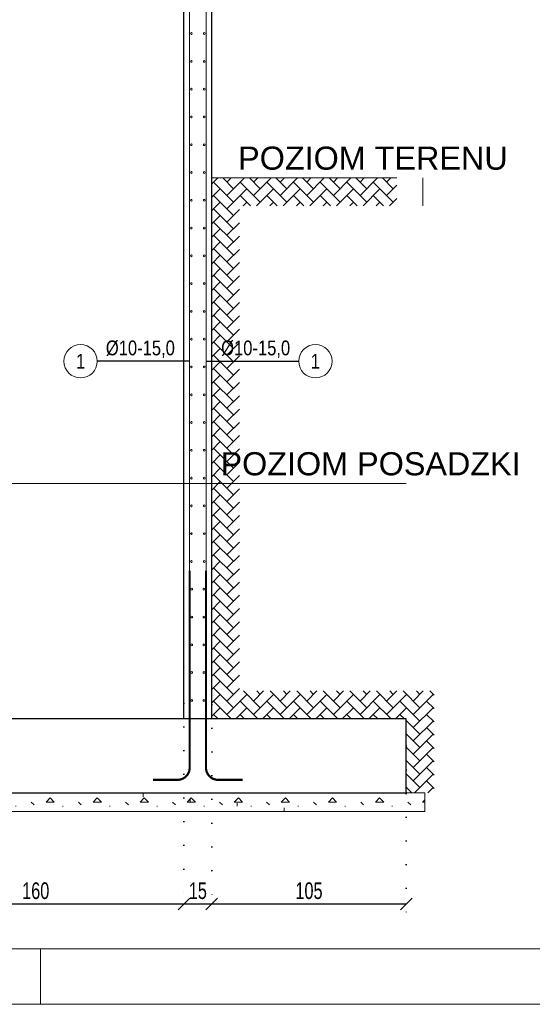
# Model space of a CAD drawing. Header units: millimetres. Extents: x 11149 to 111407, y -107619 to -23630.
# Tile 223 of 245: x 20846 to 21122, y -27078 to -26546. Entities that reach past the tile are written whole.
import ezdxf
from ezdxf.enums import TextEntityAlignment as Align

# ---------------------------------------------------------------- set-up
doc = ezdxf.new("R2010")
doc.units = ezdxf.units.MM
doc.header["$LTSCALE"] = 2
doc.linetypes.add('DOT', pattern=[6.35, 0, -6.35])
doc.linetypes.add('HIDDENX2', pattern=[19.05, 12.7, -6.35])
doc.layers.get('0').update_dxf_attribs({"plot": 0})
doc.layers.get('Defpoints').update_dxf_attribs({"color": 1})
for name, color, linetype, lineweight in [('3DPLAN_A_WYSOKOŚCI OPIS', 101, 'Continuous', 5), ('3DPLAN_A_WYSOKOŚCI ZMIANA', 144, 'HIDDENX2', 5), ('e-cad_cienkie', 1, 'Continuous', 9), ('e-cad_kontur', 2, 'Continuous', 25), ('e-cad_obok', 3, 'Continuous', 9), ('e-cad_opisy', 7, 'Continuous', 9), ('e-cad_prety_przekroj', 4, 'Continuous', 5), ('e-cad_prety_widok', 161, 'Continuous', 5), ('e-cad_wymiary', 4, 'Continuous', 9)]:
    doc.layers.add(name, color=color, linetype=linetype, lineweight=lineweight)
doc.layers.add('3DPLAN_W_KRESKOWANIE ARKUSZA', color=253, linetype='Continuous')
doc.layers.add('e-cad_rzutnie', color=61, linetype='Continuous', lineweight=9, plot=False)
doc.styles.add('ARIAL', font='arial.ttf')
doc.styles.add('e-cad_1', font='arial.ttf', dxfattribs={"width": 0.7})
doc.dimstyles.new('e-cad_1_25_[cm]', dxfattribs={"dimscale": 2.5, "dimtxt": 1.8, "dimasz": 1.25, "dimexe": 1.25, "dimexo": 0.625, "dimgap": 0.5, "dimtad": 1, "dimdec": 0, "dimrnd": 1, "dimzin": 1, "dimtxsty": 'e-cad_1', "dimblk": 'OBLIQUE', "dimcen": 2.5, "dimclrd": 256, "dimclre": 252, "dimclrt": 7, "dimadec": 0, "dimazin": 0, "dimtfac": 1, "dimtix": 1, "dimtmove": 2, "dimatfit": 3, "dimldrblk": 'NONE', "dimfxl": 60, "dimfxlon": 1, "dimarcsym": 0})
doc.dimstyles.new('e-cad_1_50_[cm]', dxfattribs={"dimscale": 5, "dimtxt": 1.8, "dimasz": 1.25, "dimexe": 1.25, "dimexo": 0.625, "dimgap": 0.5, "dimtad": 1, "dimdec": 0, "dimrnd": 1, "dimzin": 1, "dimtxsty": 'e-cad_1', "dimblk": 'OBLIQUE', "dimcen": 2.5, "dimclrd": 256, "dimclre": 252, "dimclrt": 7, "dimadec": 0, "dimazin": 0, "dimtfac": 1, "dimtix": 1, "dimtmove": 2, "dimatfit": 3, "dimldrblk": 'NONE', "dimfxl": 60, "dimfxlon": 1, "dimarcsym": 0})

# ---------------------------------------------------------------- blocks, each defined once
blk = doc.blocks.new('_OBLIQUE')
at = {"color": 0, "linetype": 'ByBlock', "lineweight": -2}
blk.add_line((-0.5, -0.5), (0.5, 0.5), dxfattribs=at)
blk = doc.blocks.new('*D1161')
at = {"layer": 'Defpoints', "color": 0}
for p in [(20774.21, -26887.87), (20934.21, -26911.8), (20934.21, -27023.38)]:
    blk.add_point(p, dxfattribs=at)
at = {"layer": 'e-cad_wymiary', "color": 252, "linetype": 'DOT', "lineweight": -2}
for p, q in [((20774.21, -26891), (20774.21, -27029.63)), ((20934.21, -26914.92), (20934.21, -27029.63))]:
    blk.add_line(p, q, dxfattribs=at)
at = {"layer": 'e-cad_wymiary', "lineweight": -2}
blk.add_line((20774.21, -27023.38), (20934.21, -27023.38), dxfattribs=at)
at = {"layer": 'e-cad_wymiary', "lineweight": -2, "xscale": 6.25, "yscale": 6.25, "zscale": 6.25, "rotation": 180}
blk.add_blockref('_OBLIQUE', (20774.21, -27023.38), dxfattribs=at)
at = {"layer": 'e-cad_wymiary', "lineweight": -2, "xscale": 6.25, "yscale": 6.25, "zscale": 6.25}
blk.add_blockref('_OBLIQUE', (20934.21, -27023.38), dxfattribs=at)
at = {"layer": 'e-cad_wymiary', "color": 7, "insert": (20854.21, -27016.28), "char_height": 9, "attachment_point": 5, "style": 'e-cad_1'}
blk.add_mtext('160', dxfattribs=at)
blk = doc.blocks.new('_None')
blk = doc.blocks.new('*D1162')
at = {"layer": 'Defpoints', "color": 0}
for p in [(20934.21, -26911.8), (20949.21, -26912.56), (20949.21, -27023.38)]:
    blk.add_point(p, dxfattribs=at)
at = {"layer": 'e-cad_wymiary', "color": 252, "linetype": 'DOT', "lineweight": -2}
for p, q in [((20934.21, -26914.92), (20934.21, -27029.63)), ((20949.21, -26915.68), (20949.21, -27029.63))]:
    blk.add_line(p, q, dxfattribs=at)
at = {"layer": 'e-cad_wymiary', "lineweight": -2}
blk.add_line((20934.21, -27023.38), (20949.21, -27023.38), dxfattribs=at)
at = {"layer": 'e-cad_wymiary', "lineweight": -2, "xscale": 6.25, "yscale": 6.25, "zscale": 6.25, "rotation": 180}
blk.add_blockref('_OBLIQUE', (20934.21, -27023.38), dxfattribs=at)
at = {"layer": 'e-cad_wymiary', "lineweight": -2, "xscale": 6.25, "yscale": 6.25, "zscale": 6.25}
blk.add_blockref('_OBLIQUE', (20949.21, -27023.38), dxfattribs=at)
at = {"layer": 'e-cad_wymiary', "color": 7, "insert": (20941.71, -27016.28), "char_height": 9, "attachment_point": 5, "style": 'e-cad_1'}
blk.add_mtext('15', dxfattribs=at)
blk = doc.blocks.new('*D1163')
at = {"layer": 'Defpoints', "color": 0, "ltscale": 0.5}
for p in [(20949.21, -26912.56), (21054.21, -26934.96), (21054.21, -27023.38)]:
    blk.add_point(p, dxfattribs=at)
at = {"layer": 'e-cad_wymiary', "color": 252, "linetype": 'DOT', "lineweight": -2}
for p, q in [((20949.21, -26915.68), (20949.21, -27029.63)), ((21054.21, -26938.09), (21054.21, -27029.63))]:
    blk.add_line(p, q, dxfattribs=at)
at = {"layer": 'e-cad_wymiary', "lineweight": -2}
blk.add_line((20949.21, -27023.38), (21054.21, -27023.38), dxfattribs=at)
at = {"layer": 'e-cad_wymiary', "lineweight": -2, "ltscale": 0.5, "xscale": 6.25, "yscale": 6.25, "zscale": 6.25, "rotation": 180}
blk.add_blockref('_OBLIQUE', (20949.21, -27023.38), dxfattribs=at)
at = {"layer": 'e-cad_wymiary', "lineweight": -2, "ltscale": 0.5, "xscale": 6.25, "yscale": 6.25, "zscale": 6.25}
blk.add_blockref('_OBLIQUE', (21054.21, -27023.38), dxfattribs=at)
at = {"layer": 'e-cad_wymiary', "color": 7, "ltscale": 0.5, "insert": (21001.71, -27016.28), "char_height": 9, "attachment_point": 5, "style": 'e-cad_1'}
blk.add_mtext('105', dxfattribs=at)
blk = doc.blocks.new('e-cad_ZelbetOpisNiezliczalny_1L')
at = {"layer": 'e-cad_cienkie'}
blk.add_circle((-2.25, 0), 2.25, dxfattribs=at)
at = {"layer": 'e-cad_opisy', "ltscale": 0.04, "style": 'e-cad_1', "width": 0.8}
for tag, p in [('OPIS', (1.15, 0.8)), ('UWAGI', (1.15, -2.8))]:
    blk.add_attdef(tag, p, '', height=2, dxfattribs=at)
blk.add_attdef('NR', text='', height=2, dxfattribs=at).set_placement((-2.25, 0), align=Align.MIDDLE_CENTER)
blk = doc.blocks.new('zw$23F')
at = {"layer": 'e-cad_opisy', "color": 0}
blk.add_lwpolyline([(150, 30), (4175, 30), (4175, 2070), (150, 2070)], close=True, dxfattribs=at)
at = {"layer": 'e-cad_rzutnie', "color": 0}
blk.add_line((2405, 0), (2405, 30), dxfattribs=at)
blk.add_lwpolyline([(0, 0), (0, 1485), (125, 1485), (125, 2100), (4205, 2100), (4205, 0)], close=True, dxfattribs=at)

msp = doc.modelspace()

# ---------------------------------------------------------------- hatches: boundary and pattern name
at = {"layer": '3DPLAN_W_KRESKOWANIE ARKUSZA', "transparency": 33554687}
h = msp.add_hatch(dxfattribs=at)
h.set_pattern_fill('AR-HBONE', color=9, scale=0.05)
h.set_pattern_definition([(45, (-3928.673, -2171.4226), (0, 7.1842049), [15.24, -5.08]), (135, (-3925.081, -2167.8305), (1e-15, 7.1842049), [15.24, -5.08])])
h.paths.add_polyline_path([(20949.21, -26796.38), (20949.21, -26631.38), (21049.21, -26631.38), (21049.21, -26646.38), (20964.21, -26646.38), (20964.21, -26796.38)])
h.paths.add_polyline_path([(20949.21, -26796.38), (20949.21, -26923.38), (21054.21, -26923.38), (21054.21, -26963.38), (21014.21, -26963.38), (21069.21, -26963.38), (21069.21, -26908.38), (20964.21, -26908.38), (20964.21, -26796.38)])
at = {"layer": 'e-cad_obok', "ltscale": 0.5}
h = msp.add_hatch(dxfattribs=at)
h.set_pattern_fill('CONCRE', color=256, style=0)
h.set_pattern_definition([(0, (-8566.158, -5221.188), (25.4, 25.4), [3.175, -22.225]), (90, (-8566.158, -5221.188), (-25.4, 25.4), [3.175, -22.225]), (135, (-8562.983, -5221.188), (-25.4, 2e-15), [4.490128, -31.430897]), (0, (-8562.983, -5206.9), (25.4, 25.4), [3.175, -22.225]), (45, (-8561.396, -5208.488), (0, 25.4), [2.245063, -33.67596]), (135, (-8561.396, -5208.488), (-25.4, 2e-15), [2.245063, -33.67596]), (0, (-8553.458, -5200.55), (25.4, 25.4), [4.490128, -20.909872]), (45, (-8553.458, -5200.55), (0, 25.4), [3.175, -32.746025]), (135, (-8548.968, -5200.55), (-25.4, 2e-15), [3.175, -32.746025]), (90, (-8548.696, -5214.838), (-25.4, 25.4), [3.175, -22.225]), (45, (-8548.696, -5214.838), (0, 25.4), [2.245063, -33.67596]), (135, (-8547.108, -5213.25), (-25.4, 2e-15), [2.245063, -33.67596]), (0, (-8562.983, -5214.838), (25.4, 25.4), [1.5875, -21.2725]), (0, (-8543.933, -5208.488), (25.4, 25.4), [1.5875, -21.2725]), (90, (-8551.87, -5205.313), (-25.4, 25.4), [1.5875, -21.2725]), (135, (-8548.696, -5219.6), (-25.4, 2e-15), [2.245063, -33.67596]), (135, (-8559.808, -5202.138), (-25.4, 2e-15), [2.245063, -33.67596]), (45, (-8554.252, -5212.853), (0, 25.4), [2.245063, -33.67596]), (90, (-8557.427, -5218.013), (-25.4, 25.4), [0.396875, -25.003125]), (90, (-8556.236, -5207.297), (-25.4, 25.4), [0.396875, -25.003125]), (90, (-8544.33, -5202.932), (-25.4, 25.4), [0.396875, -25.003125]), (90, (-8543.933, -5216.425), (-25.4, 25.4), [0.396875, -25.003125])])
h.paths.add_polyline_path([(20644.21, -26963.38), (20644.21, -26973.38), (21064.21, -26973.38), (21064.21, -26963.38)])
at = {"layer": 'e-cad_prety_przekroj'}
h = msp.add_hatch(color=256, dxfattribs=at)
edge = h.paths.add_edge_path()
edge.add_ellipse((20938.21, -26553.45), major_axis=(0.354, 0.354), ratio=1, start_angle=315, end_angle=675)
h = msp.add_hatch(color=256, dxfattribs=at)
edge = h.paths.add_edge_path()
edge.add_ellipse((20945.21, -26553.45), major_axis=(-0.354, 0.354), ratio=1, start_angle=-315, end_angle=45, ccw=False)
h = msp.add_hatch(color=256, dxfattribs=at)
edge = h.paths.add_edge_path()
edge.add_ellipse((20938.21, -26568.45), major_axis=(0.354, 0.354), ratio=1, start_angle=315, end_angle=675)
h = msp.add_hatch(color=256, dxfattribs=at)
edge = h.paths.add_edge_path()
edge.add_ellipse((20945.21, -26568.45), major_axis=(-0.354, 0.354), ratio=1, start_angle=-315, end_angle=45, ccw=False)
h = msp.add_hatch(color=256, dxfattribs=at)
edge = h.paths.add_edge_path()
edge.add_ellipse((20938.21, -26583.45), major_axis=(0.354, 0.354), ratio=1, start_angle=315, end_angle=675)
h = msp.add_hatch(color=256, dxfattribs=at)
edge = h.paths.add_edge_path()
edge.add_ellipse((20945.21, -26583.45), major_axis=(-0.354, 0.354), ratio=1, start_angle=-315, end_angle=45, ccw=False)
h = msp.add_hatch(color=256, dxfattribs=at)
edge = h.paths.add_edge_path()
edge.add_ellipse((20938.21, -26598.45), major_axis=(0.354, 0.354), ratio=1, start_angle=315, end_angle=675)
h = msp.add_hatch(color=256, dxfattribs=at)
edge = h.paths.add_edge_path()
edge.add_ellipse((20945.21, -26598.45), major_axis=(-0.354, 0.354), ratio=1, start_angle=-315, end_angle=45, ccw=False)
h = msp.add_hatch(color=256, dxfattribs=at)
edge = h.paths.add_edge_path()
edge.add_ellipse((20938.21, -26613.45), major_axis=(0.354, 0.354), ratio=1, start_angle=315, end_angle=675)
h = msp.add_hatch(color=256, dxfattribs=at)
edge = h.paths.add_edge_path()
edge.add_ellipse((20945.21, -26613.45), major_axis=(-0.354, 0.354), ratio=1, start_angle=-315, end_angle=45, ccw=False)
h = msp.add_hatch(color=256, dxfattribs=at)
edge = h.paths.add_edge_path()
edge.add_ellipse((20938.21, -26628.45), major_axis=(0.354, 0.354), ratio=1, start_angle=315, end_angle=675)
h = msp.add_hatch(color=256, dxfattribs=at)
edge = h.paths.add_edge_path()
edge.add_ellipse((20945.21, -26628.45), major_axis=(-0.354, 0.354), ratio=1, start_angle=-315, end_angle=45, ccw=False)
h = msp.add_hatch(color=256, dxfattribs=at)
edge = h.paths.add_edge_path()
edge.add_ellipse((20938.21, -26643.45), major_axis=(0.354, 0.354), ratio=1, start_angle=315, end_angle=675)
h = msp.add_hatch(color=256, dxfattribs=at)
edge = h.paths.add_edge_path()
edge.add_ellipse((20945.21, -26643.45), major_axis=(-0.354, 0.354), ratio=1, start_angle=-315, end_angle=45, ccw=False)
h = msp.add_hatch(color=256, dxfattribs=at)
edge = h.paths.add_edge_path()
edge.add_ellipse((20938.21, -26658.45), major_axis=(0.354, 0.354), ratio=1, start_angle=315, end_angle=675)
h = msp.add_hatch(color=256, dxfattribs=at)
edge = h.paths.add_edge_path()
edge.add_ellipse((20945.21, -26658.45), major_axis=(-0.354, 0.354), ratio=1, start_angle=-315, end_angle=45, ccw=False)
h = msp.add_hatch(color=256, dxfattribs=at)
edge = h.paths.add_edge_path()
edge.add_ellipse((20938.21, -26673.45), major_axis=(0.354, 0.354), ratio=1, start_angle=315, end_angle=675)
h = msp.add_hatch(color=256, dxfattribs=at)
edge = h.paths.add_edge_path()
edge.add_ellipse((20945.21, -26673.45), major_axis=(-0.354, 0.354), ratio=1, start_angle=-315, end_angle=45, ccw=False)
h = msp.add_hatch(color=256, dxfattribs=at)
edge = h.paths.add_edge_path()
edge.add_ellipse((20938.21, -26688.45), major_axis=(0.354, 0.354), ratio=1, start_angle=315, end_angle=675)
h = msp.add_hatch(color=256, dxfattribs=at)
edge = h.paths.add_edge_path()
edge.add_ellipse((20945.21, -26688.45), major_axis=(-0.354, 0.354), ratio=1, start_angle=-315, end_angle=45, ccw=False)
h = msp.add_hatch(color=256, dxfattribs=at)
edge = h.paths.add_edge_path()
edge.add_ellipse((20938.21, -26703.45), major_axis=(0.354, 0.354), ratio=1, start_angle=315, end_angle=675)
h = msp.add_hatch(color=256, dxfattribs=at)
edge = h.paths.add_edge_path()
edge.add_ellipse((20945.21, -26703.45), major_axis=(-0.354, 0.354), ratio=1, start_angle=-315, end_angle=45, ccw=False)
h = msp.add_hatch(color=256, dxfattribs=at)
edge = h.paths.add_edge_path()
edge.add_ellipse((20938.21, -26718.45), major_axis=(0.354, 0.354), ratio=1, start_angle=315, end_angle=675)
h = msp.add_hatch(color=256, dxfattribs=at)
edge = h.paths.add_edge_path()
edge.add_ellipse((20945.21, -26718.45), major_axis=(-0.354, 0.354), ratio=1, start_angle=-315, end_angle=45, ccw=False)
h = msp.add_hatch(color=256, dxfattribs=at)
edge = h.paths.add_edge_path()
edge.add_ellipse((20938.21, -26733.45), major_axis=(0.354, 0.354), ratio=1, start_angle=315, end_angle=675)
h = msp.add_hatch(color=256, dxfattribs=at)
edge = h.paths.add_edge_path()
edge.add_ellipse((20945.21, -26733.45), major_axis=(-0.354, 0.354), ratio=1, start_angle=-315, end_angle=45, ccw=False)
h = msp.add_hatch(color=256, dxfattribs=at)
edge = h.paths.add_edge_path()
edge.add_ellipse((20938.21, -26748.45), major_axis=(0.354, 0.354), ratio=1, start_angle=315, end_angle=675)
h = msp.add_hatch(color=256, dxfattribs=at)
edge = h.paths.add_edge_path()
edge.add_ellipse((20945.21, -26748.45), major_axis=(-0.354, 0.354), ratio=1, start_angle=-315, end_angle=45, ccw=False)
h = msp.add_hatch(color=256, dxfattribs=at)
edge = h.paths.add_edge_path()
edge.add_ellipse((20938.21, -26763.45), major_axis=(0.354, 0.354), ratio=1, start_angle=315, end_angle=675)
h = msp.add_hatch(color=256, dxfattribs=at)
edge = h.paths.add_edge_path()
edge.add_ellipse((20945.21, -26763.45), major_axis=(-0.354, 0.354), ratio=1, start_angle=-315, end_angle=45, ccw=False)
h = msp.add_hatch(color=256, dxfattribs=at)
edge = h.paths.add_edge_path()
edge.add_ellipse((20938.21, -26778.45), major_axis=(0.354, 0.354), ratio=1, start_angle=315, end_angle=675)
h = msp.add_hatch(color=256, dxfattribs=at)
edge = h.paths.add_edge_path()
edge.add_ellipse((20945.21, -26778.45), major_axis=(-0.354, 0.354), ratio=1, start_angle=-315, end_angle=45, ccw=False)
h = msp.add_hatch(color=256, dxfattribs=at)
edge = h.paths.add_edge_path()
edge.add_ellipse((20938.21, -26793.45), major_axis=(0.354, 0.354), ratio=1, start_angle=315, end_angle=675)
h = msp.add_hatch(color=256, dxfattribs=at)
edge = h.paths.add_edge_path()
edge.add_ellipse((20945.21, -26793.45), major_axis=(-0.354, 0.354), ratio=1, start_angle=-315, end_angle=45, ccw=False)
h = msp.add_hatch(color=256, dxfattribs=at)
edge = h.paths.add_edge_path()
edge.add_ellipse((20938.21, -26808.45), major_axis=(0.354, 0.354), ratio=1, start_angle=315, end_angle=675)
h = msp.add_hatch(color=256, dxfattribs=at)
edge = h.paths.add_edge_path()
edge.add_ellipse((20945.21, -26808.45), major_axis=(-0.354, 0.354), ratio=1, start_angle=-315, end_angle=45, ccw=False)
h = msp.add_hatch(color=256, dxfattribs=at)
edge = h.paths.add_edge_path()
edge.add_ellipse((20938.21, -26823.45), major_axis=(0.354, 0.354), ratio=1, start_angle=315, end_angle=675)
h = msp.add_hatch(color=256, dxfattribs=at)
edge = h.paths.add_edge_path()
edge.add_ellipse((20945.21, -26823.45), major_axis=(-0.354, 0.354), ratio=1, start_angle=-315, end_angle=45, ccw=False)
h = msp.add_hatch(color=256, dxfattribs=at)
edge = h.paths.add_edge_path()
edge.add_ellipse((20938.21, -26838.45), major_axis=(0.354, 0.354), ratio=1, start_angle=315, end_angle=675)
h = msp.add_hatch(color=256, dxfattribs=at)
edge = h.paths.add_edge_path()
edge.add_ellipse((20945.21, -26838.45), major_axis=(-0.354, 0.354), ratio=1, start_angle=-315, end_angle=45, ccw=False)
h = msp.add_hatch(color=256, dxfattribs=at)
edge = h.paths.add_edge_path()
edge.add_ellipse((20938.41, -26853.45), major_axis=(0.354, 0.354), ratio=1, start_angle=315, end_angle=675)
h = msp.add_hatch(color=256, dxfattribs=at)
edge = h.paths.add_edge_path()
edge.add_ellipse((20945.01, -26853.45), major_axis=(-0.354, 0.354), ratio=1, start_angle=-315, end_angle=45, ccw=False)
h = msp.add_hatch(color=256, dxfattribs=at)
edge = h.paths.add_edge_path()
edge.add_ellipse((20938.41, -26868.45), major_axis=(0.354, 0.354), ratio=1, start_angle=315, end_angle=675)
h = msp.add_hatch(color=256, dxfattribs=at)
edge = h.paths.add_edge_path()
edge.add_ellipse((20945.01, -26868.45), major_axis=(-0.354, 0.354), ratio=1, start_angle=-315, end_angle=45, ccw=False)
h = msp.add_hatch(color=256, dxfattribs=at)
edge = h.paths.add_edge_path()
edge.add_ellipse((20938.41, -26883.45), major_axis=(0.354, 0.354), ratio=1, start_angle=315, end_angle=675)
h = msp.add_hatch(color=256, dxfattribs=at)
edge = h.paths.add_edge_path()
edge.add_ellipse((20945.01, -26883.45), major_axis=(-0.354, 0.354), ratio=1, start_angle=-315, end_angle=45, ccw=False)
h = msp.add_hatch(color=256, dxfattribs=at)
edge = h.paths.add_edge_path()
edge.add_ellipse((20938.41, -26898.45), major_axis=(0.354, 0.354), ratio=1, start_angle=315, end_angle=675)
h = msp.add_hatch(color=256, dxfattribs=at)
edge = h.paths.add_edge_path()
edge.add_ellipse((20945.01, -26898.45), major_axis=(-0.354, 0.354), ratio=1, start_angle=-315, end_angle=45, ccw=False)
h = msp.add_hatch(color=256, dxfattribs=at)
edge = h.paths.add_edge_path()
edge.add_ellipse((20938.41, -26913.45), major_axis=(0.354, 0.354), ratio=1, start_angle=315, end_angle=675)
h = msp.add_hatch(color=256, dxfattribs=at)
edge = h.paths.add_edge_path()
edge.add_ellipse((20945.01, -26913.45), major_axis=(-0.354, 0.354), ratio=1, start_angle=-315, end_angle=45, ccw=False)

# ---------------------------------------------------------------- linework, layer by layer
at = {"layer": '3DPLAN_A_WYSOKOŚCI ZMIANA'}
msp.add_line((21063.14, -26631.38), (21063.14, -26646.38), dxfattribs=at)
at = {"layer": 'e-cad_kontur'}
for p, q in [((20949.21, -26923.38), (20949.21, -25112.38)), ((20934.21, -26923.38), (20934.21, -25127.38))]:
    msp.add_line(p, q, dxfattribs=at)
msp.add_lwpolyline([(20654.21, -26963.38), (21054.21, -26963.38), (21054.21, -26923.38), (20654.21, -26923.38)], close=True, dxfattribs=at)
at = {"layer": 'e-cad_obok', "ltscale": 0.5}
msp.add_lwpolyline([(20644.21, -26963.38), (20644.21, -26973.38), (21064.21, -26973.38), (21064.21, -26963.38), (20644.21, -26963.38)], dxfattribs=at)
at = {"layer": 'e-cad_prety_przekroj'}
for centre in [(20938.21, -26553.45), (20945.21, -26553.45), (20938.21, -26568.45), (20945.21, -26568.45), (20938.21, -26583.45), (20945.21, -26583.45), (20938.21, -26598.45), (20945.21, -26598.45), (20938.21, -26613.45), (20945.21, -26613.45), (20938.21, -26628.45), (20945.21, -26628.45), (20938.21, -26643.45), (20945.21, -26643.45), (20938.21, -26658.45), (20945.21, -26658.45), (20938.21, -26673.45), (20945.21, -26673.45), (20938.21, -26688.45), (20945.21, -26688.45), (20938.21, -26703.45), (20945.21, -26703.45), (20938.21, -26718.45), (20945.21, -26718.45), (20938.21, -26733.45), (20945.21, -26733.45), (20938.21, -26748.45), (20945.21, -26748.45), (20938.21, -26763.45), (20945.21, -26763.45), (20938.21, -26778.45), (20945.21, -26778.45), (20938.21, -26793.45), (20945.21, -26793.45), (20938.21, -26808.45), (20945.21, -26808.45), (20938.21, -26823.45), (20945.21, -26823.45), (20938.21, -26838.45), (20945.21, -26838.45), (20938.41, -26853.45), (20945.01, -26853.45), (20938.41, -26868.45), (20945.01, -26868.45), (20938.41, -26883.45), (20945.01, -26883.45), (20938.41, -26898.45), (20945.01, -26898.45), (20938.41, -26913.45), (20945.01, -26913.45)]:
    msp.add_circle(centre, 0.5, dxfattribs=at)
at = {"layer": 'e-cad_prety_widok'}
for points in [[(20937.21, -26923.38), (20937.21, -26481.5, -0.026186), (20937.22, -26481.25), (20938.19, -26471.5, 0.026186), (20938.21, -26471.26), (20938.21, -26396.38)], [(20946.21, -26923.38), (20946.21, -26481.5, 0.026186), (20946.19, -26481.25), (20945.22, -26471.5, -0.026186), (20945.21, -26471.26), (20945.21, -26396.38)]]:
    msp.add_lwpolyline(points, format="xyb", dxfattribs=at)
at = {"layer": 'e-cad_prety_widok', "color": 10, "const_width": 1.2}
for points in [[(20917.47, -26956.38), (20930.71, -26956.38, 0.414214), (20937.31, -26949.78), (20937.31, -26843.38)], [(20965.95, -26956.38), (20952.71, -26956.38, -0.414214), (20946.11, -26949.78), (20946.11, -26843.38)]]:
    msp.add_lwpolyline(points, format="xyb", dxfattribs=at)
at = {"layer": 'e-cad_wymiary', "ltscale": 0.5}
for p, q in [((20949.21, -26631.38), (21049.21, -26631.38)), ((20654.21, -26796.38), (21054.21, -26796.38))]:
    msp.add_line(p, q, dxfattribs=at)

# ---------------------------------------------------------------- block references
at = {"layer": 'e-cad_opisy'}
msp.add_blockref('zw$23F', (18451.87, -27077.55), dxfattribs=at)
at = {"layer": 'e-cad_opisy', "xscale": 4, "yscale": 4, "zscale": 4}
msp.add_blockref('e-cad_ZelbetOpisNiezliczalny_1L', (20887.45, -26730.36), dxfattribs=at).add_auto_attribs({'OPIS': '%%c10-15,0', 'NR': '1'})
at = {"layer": 'e-cad_opisy'}
ref = msp.add_blockref('e-cad_ZelbetOpisNiezliczalny_1L', (20996.17, -26730.36), dxfattribs=dict(at, xscale=-4, yscale=4, zscale=4))
ref.add_attrib('OPIS', '%%c10-15,0', (20954.29, -26727.16), dxfattribs={"height": 8, "style": 'e-cad_1', "width": 0.8})
ref.add_attrib('NR', '1', dxfattribs={"height": 8, "style": 'e-cad_1', "width": 0.8}).set_placement((21005.17, -26730.36), align=Align.MIDDLE_CENTER)

# ---------------------------------------------------------------- texts
at = {"layer": '3DPLAN_A_WYSOKOŚCI OPIS', "color": 0, "char_height": 12.5, "width": 288.7387, "attachment_point": 1, "style": 'ARIAL'}
for s, insert in [('POZIOM TERENU', (20963.47, -26614.45)), ('POZIOM POSADZKI', (20953.96, -26779.45))]:
    msp.add_mtext(s, dxfattribs=dict(at, insert=insert))

# ---------------------------------------------------------------- dimensions: what is measured, and where the dimension line sits
at = {"layer": 'e-cad_wymiary'}
for base, p1, p2, picture, middle in [((20934.21, -27023.38), (20774.21, -26887.87), (20934.21, -26911.8), '*D1161', (20854.21, -27016.28)), ((20949.21, -27023.38), (20934.21, -26911.8), (20949.21, -26912.56), '*D1162', (20941.71, -27016.28)), ((21054.21, -27023.38), (20949.21, -26912.56), (21054.21, -26934.96), '*D1163', (21001.71, -27016.28))]:
    dim = msp.add_linear_dim(base=base, p1=p1, p2=p2, dimstyle='e-cad_1_50_[cm]', dxfattribs=at)
    dim.commit()
    dim.dimension.update_dxf_attribs({"geometry": picture, "text_midpoint": middle})

# ---------------------------------------------------------------- leaders
at = {"layer": 'e-cad_cienkie'}
for points in [[(20937.41, -26730.36), (20887.45, -26730.36)], [(20946.21, -26730.36), (20996.17, -26730.36)]]:
    msp.add_leader(points, dimstyle='e-cad_1_25_[cm]', override={"dimldrblk": 'None'}, dxfattribs=at)

doc.saveas('drawing.dxf')
